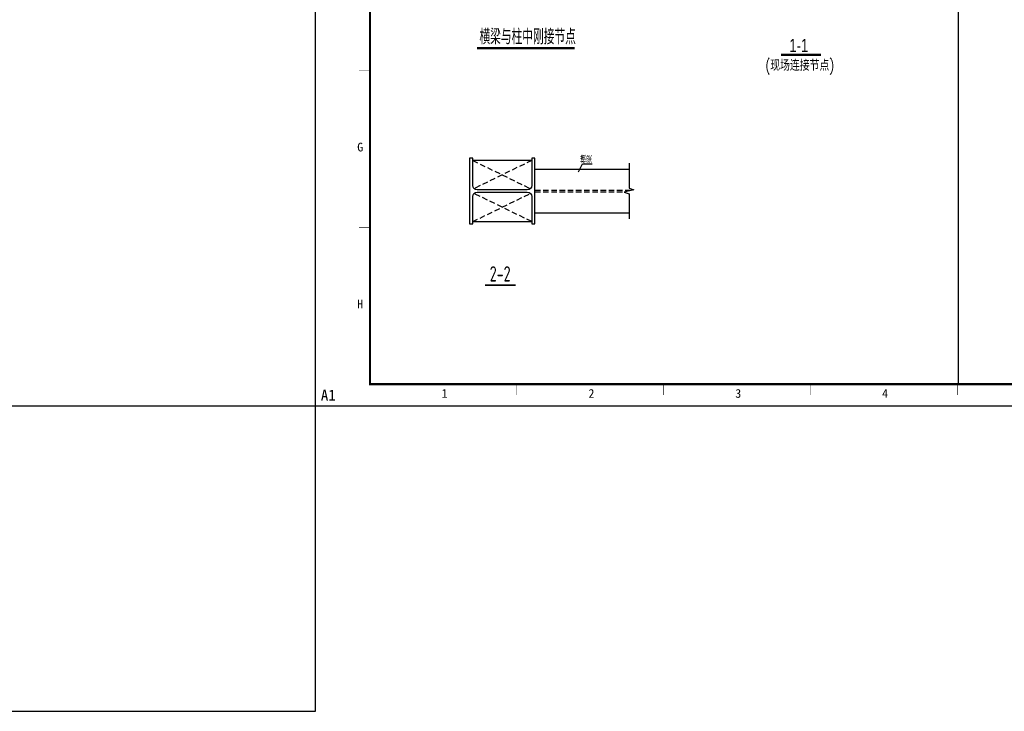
# Model space of a CAD drawing. Extents: x -294221 to 474257, y -25219 to 114942.
# Tile 65 of 70: x 376606 to 421646, y -25219 to 6413. Entities that reach past the tile are written whole.
import ezdxf
from ezdxf.enums import TextEntityAlignment as Align

# ---------------------------------------------------------------- set-up
doc = ezdxf.new("R2010")
doc.units = 0
doc.header["$LTSCALE"] = 1000
doc.linetypes.add('HIDDEN', pattern=[0.375, 0.25, -0.125])
for name, color, linetype in [('1-ZHMH-图名', 7, 'Continuous'), ('2', 15, 'Continuous'), ('BORDER', 7, 'Continuous'), ('STEEL', 7, 'Continuous'), ('text', 7, 'Continuous'), ('THICK', 6, 'Continuous'), ('THIN', 7, 'Continuous'), ('白色标注', 7, 'Continuous')]:
    doc.layers.add(name, color=color, linetype=linetype)
doc.styles.add('HZDX', font='tcc_simp', dxfattribs={"width": 0.75, "bigfont": 'tcc_hzdx'})
doc.styles.add('QC_宋体', font='txt')
doc.styles.add('STYLE1', font='txt.shx', dxfattribs={"width": 0.75, "height": 3, "bigfont": 'tcc_hzdx.shx'})
doc.styles.add('TSSD_Dimension', font='tssdeng.shx', dxfattribs={"width": 0.7, "bigfont": 'hztxt.shx'})
doc.styles.add('TSSD_Rein', font='Tssdeng.shx', dxfattribs={"width": 0.7, "bigfont": '@@tssdchn.shx'})

# ---------------------------------------------------------------- blocks, each defined once
blk = doc.blocks.new('A1E图框')
for points, const_width in [([(0, 0), (841, 0), (841, 594), (0, 594)], 0.5), ([(25, 10), (831, 10), (831, 584), (25, 584)], 1)]:
    blk.add_lwpolyline(points, close=True, dxfattribs=dict(const_width=const_width))
at = {"const_width": 0.2}
for points in [[(25, 153.5), (20, 153.5)], [(25, 81.75), (20, 81.75)], [(92.17, 10), (92.17, 5)], [(159.33, 10), (159.33, 5)], [(226.5, 10), (226.5, 5)], [(293.67, 10), (293.67, 5)]]:
    blk.add_lwpolyline(points, dxfattribs=at)
at = {"style": 'QC_宋体'}
for s, p in [('G', (20.5, 118.46)), ('H', (20.5, 46.71)), ('1', (59.1, 5.78)), ('2', (126.27, 5.78)), ('3', (193.44, 5.78)), ('4', (260.61, 5.78))]:
    blk.add_text(s, height=4, dxfattribs=at).set_placement(p, align=Align.MIDDLE_CENTER)
at = {"layer": 'Defpoints', "color": 6, "style": 'QC_宋体'}
blk.add_text('A1', height=5, dxfattribs=at).set_placement((2.5, 2.5))

msp = doc.modelspace()

# ---------------------------------------------------------------- linework, layer by layer
at = {"color": 50}
msp.add_line((419532.199, 47142.009, -4116055.264), (419532.199, -10257.991, -4116055.264), dxfattribs=at)
at = {"layer": '1-ZHMH-图名', "elevation": -4116055.264}
msp.add_lwpolyline([(390132.199, -11257.991), (374627.78, -11257.991), (374627.78, -25219.364), (390132.199, -25219.364)], close=True, dxfattribs=at)
at = {"layer": 'BORDER', "elevation": -4116055.264}
msp.add_lwpolyline([(390132.199, -11257.991), (390132.199, 48142.009), (474232.199, 48142.009), (474232.199, -11257.991)], close=True, dxfattribs=at)
at = {"layer": 'BORDER', "const_width": 50, "elevation": -4116055.264}
msp.add_lwpolyline([(392632.199, -10257.991), (392632.199, 47142.009), (473232.199, 47142.009), (473232.199, -10257.991)], close=True, dxfattribs=at)
at = {"layer": 'STEEL', "linetype": 'HIDDEN'}
for p, q in [((397327.31, -22.194, -4116055.264), (399968.732, -1313.615, -4116055.264)), ((400027.31, -22.194, -4116055.264), (397385.889, -1313.615, -4116055.264)), ((397327.31, -2822.194, -4116055.264), (399968.732, -1530.773, -4116055.264)), ((400027.31, -2822.194, -4116055.264), (397385.889, -1530.773, -4116055.264)), ((400177.31, -1382.194, -4116055.264), (404626.332, -1382.194, -4116055.264)), ((400177.31, -1462.194, -4116055.264), (404332.999, -1462.194, -4116055.264))]:
    msp.add_line(p, q, dxfattribs=at)
at = {"layer": 'STEEL'}
for p, q in [((400027.31, -22.194, -4116055.264), (397327.31, -22.194, -4116055.264)), ((400177.31, -422.194, -4116055.264), (404479.666, -422.194, -4116055.264)), ((400177.31, -2422.194, -4116055.264), (404479.666, -2422.194, -4116055.264)), ((397327.31, -2822.194, -4116055.264), (400027.31, -2822.194, -4116055.264))]:
    msp.add_line(p, q, dxfattribs=at)
at = {"layer": 'STEEL', "elevation": -4116055.264}
msp.add_lwpolyline([(400177.31, -2922.194), (400177.31, 77.806), (400027.31, 77.806), (400027.31, -1172.194, -0.414213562), (399827.31, -1372.194), (397527.31, -1372.194, -0.414213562), (397327.31, -1172.194), (397327.31, 77.806), (397177.31, 77.806), (397177.31, -2922.194), (397327.31, -2922.194), (397327.31, -1672.194, -0.414213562), (397527.31, -1472.194), (399827.31, -1472.194, -0.414213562), (400027.31, -1672.194), (400027.31, -2922.194), (400177.31, -2922.194)], format="xyb", dxfattribs=at)
at = {"layer": 'THICK', "elevation": -4116055.264}
for points, const_width in [([(397532.545, 5112.809), (401986.429, 5112.809)], 96.04), ([(399286.97, -5730.809), (397888.498, -5730.809)], 67.5)]:
    msp.add_lwpolyline(points, dxfattribs=dict(at, const_width=const_width))
at = {"layer": 'THIN', "linetype": 'ByBlock'}
for p, q in [((402166.978, -552.5, -4116055.264), (402345.189, -177.925, -4116055.264)), ((402345.189, -177.925, -4116055.264), (402797.136, -177.925, -4116055.264))]:
    msp.add_line(p, q, dxfattribs=at)
at = {"layer": 'THIN', "elevation": -4116055.264}
msp.add_lwpolyline([(404479.666, -142.194), (404479.666, -1292.194), (404699.666, -1362.194), (404259.666, -1482.194), (404479.666, -1552.194), (404479.666, -2702.194)], dxfattribs=at)
at = {"layer": '白色标注', "const_width": 100, "elevation": -4116055.264}
msp.add_lwpolyline([(411437.903, 4810.18), (413255.465, 4810.18)], dxfattribs=at)

# ---------------------------------------------------------------- block references
at = {"xscale": 100, "yscale": 100, "zscale": 100}
msp.add_blockref('A1E图框', (390132.199, -11257.991), dxfattribs=at)

# ---------------------------------------------------------------- texts
at = {"color": 4, "style": 'STYLE1', "width": 0.75}
msp.add_text('(现场连接节点)', height=500, dxfattribs=at).set_placement((410714.355, 4078.776, -4116055.264))
at = {"layer": '2', "style": 'HZDX', "width": 0.75}
msp.add_text('1-1', height=600, dxfattribs=at).set_placement((411809.561, 4935.425, -4116055.264))
at = {"layer": 'text', "style": 'TSSD_Dimension', "width": 0.7}
msp.add_text('横梁与柱中刚接节点', height=700, dxfattribs=at).set_placement((397637.558, 5283.209, -4116055.264))
at = {"layer": 'text', "style": 'TSSD_Rein', "width": 0.7}
msp.add_text('横梁', height=300, dxfattribs=at).set_placement((402785.087, -142.9, -4116055.264), align=Align.RIGHT)
at = {"layer": 'text', "style": 'TSSD_Dimension', "width": 0.7}
msp.add_text('2-2', height=700, dxfattribs=at).set_placement((398585.221, -5211.495, -4116055.264), align=Align.MIDDLE)

doc.saveas('drawing.dxf')
